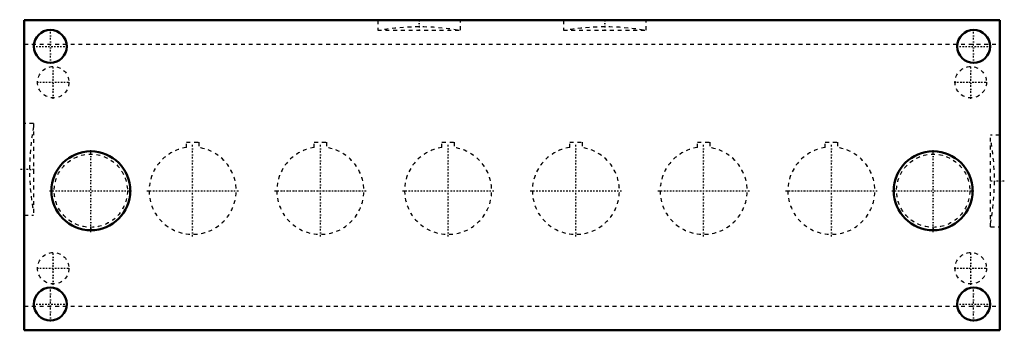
# Model space of a CAD drawing. Header units: millimetres. Extents: x -127 to 127, y -40 to 40.
import ezdxf

# ---------------------------------------------------------------- set-up
doc = ezdxf.new("R2010")
doc.units = ezdxf.units.MM
doc.linetypes.add('Center', pattern=[1.5, 0.45, -0.5, 0.05, -0.5])
doc.linetypes.add('Dashed', pattern=[2, 1, -1])
for name, color, linetype, lineweight in [('AM_0', 7, 'Continuous', 30), ('AM_3', 7, 'Dashed', 5), ('AM_7', 7, 'Center', 5)]:
    doc.layers.add(name, color=color, linetype=linetype, lineweight=lineweight)

msp = doc.modelspace()

# ---------------------------------------------------------------- linework, layer by layer
at = {"layer": 'AM_0', "color": 7, "linetype": 'Continuous', "lineweight": 50}
for p, q in [((-126, -40), (-126, 40)), ((-126, 40), (126, 40)), ((126, -40), (126, 40)), ((-126, -40), (126, -40))]:
    msp.add_line(p, q, dxfattribs=at)
for centre, radius in [((-119.25, 33.25), 4.25), ((119.25, 33.25), 4.25), ((-108.8, -4), 10.18), ((108.8, -4), 10.18), ((-119.25, -33.25), 4.25), ((119.25, -33.25), 4.25)]:
    msp.add_circle(centre, radius, dxfattribs=at)
at = {"layer": 'AM_3', "color": 6, "linetype": 'Dashed', "lineweight": 25}
for p, q in [((-34.69, 40), (-34.69, 37.44)), ((-13.31, 37.44), (-13.31, 40)), ((13.31, 40), (13.31, 37.44)), ((34.69, 37.44), (34.69, 40)), ((-34.69, 37.44), (-13.31, 37.44)), ((13.31, 37.44), (34.69, 37.44)), ((-126, 33.81), (126, 33.81)), ((-123.61, 13.33), (-126, 13.33)), ((-123.61, 13.33), (-123.61, -10.34)), ((126, 10.34), (123.61, 10.34)), ((123.61, -13.33), (123.61, 10.34)), ((-84.1, 8.5), (-80.9, 8.5)), ((-84.1, 7.14), (-84.1, 8.5)), ((-80.9, 8.5), (-80.9, 7.14)), ((-51.1, 8.5), (-47.9, 8.5)), ((-51.1, 7.14), (-51.1, 8.5)), ((-47.9, 8.5), (-47.9, 7.14)), ((-18.1, 8.5), (-14.9, 8.5)), ((-18.1, 7.14), (-18.1, 8.5)), ((-14.9, 8.5), (-14.9, 7.14)), ((14.9, 8.5), (18.1, 8.5)), ((14.9, 7.14), (14.9, 8.5)), ((18.1, 8.5), (18.1, 7.14)), ((47.9, 8.5), (51.1, 8.5)), ((47.9, 7.14), (47.9, 8.5)), ((51.1, 8.5), (51.1, 7.14)), ((80.9, 8.5), (84.1, 8.5)), ((80.9, 7.14), (80.9, 8.5)), ((84.1, 8.5), (84.1, 7.14)), ((-126, -10.34), (-123.61, -10.34)), ((123.61, -13.33), (126, -13.33)), ((-126, -33.81), (126, -33.81))]:
    msp.add_line(p, q, dxfattribs=at)
for centre, radius in [((-118.5, 24), 4.05), ((118.5, 24), 4.05), ((-108.8, -4), 9.45), ((108.8, -4), 9.45), ((-118.5, -24), 4.05), ((118.5, -24), 4.05)]:
    msp.add_circle(centre, radius, dxfattribs=at)
for centre, radius, start, end in [((-24, -21.72), 60, 80.4496, 99.5504), ((24, -21.72), 60, 80.4496, 99.5504), ((-64.63, 1.5), 60, 169.4363, 190.5637), ((64.63, -1.5), 60, 349.4363, 10.5637), ((-82.5, -4), 11.25, 98.1765, 81.8235), ((-49.5, -4), 11.25, 98.1765, 81.8235), ((-16.5, -4), 11.25, 98.1765, 81.8235), ((16.5, -4), 11.25, 98.1765, 81.8235), ((49.5, -4), 11.25, 98.1765, 81.8235), ((82.5, -4), 11.25, 98.1765, 81.8235)]:
    msp.add_arc(centre, radius, start, end, dxfattribs=at)
at = {"layer": 'AM_7', "color": 4, "linetype": 'Center', "lineweight": 25}
for p, q in [((-24, 40.13), (-24, 37.32)), ((24, 40.13), (24, 37.32)), ((-119.25, 28.79), (-119.25, 37.71)), ((119.25, 28.79), (119.25, 37.71)), ((-123.71, 33.25), (-114.79, 33.25)), ((114.79, 33.25), (123.71, 33.25)), ((-118.5, 19.75), (-118.5, 28.25)), ((118.5, 19.75), (118.5, 28.25)), ((-122.75, 24), (-114.25, 24)), ((114.25, 24), (122.75, 24)), ((-82.5, -15.81), (-82.5, 7.81)), ((-49.5, -15.81), (-49.5, 7.81)), ((-16.5, -15.81), (-16.5, 7.81)), ((16.5, -15.81), (16.5, 7.81)), ((49.5, -15.81), (49.5, 7.81)), ((82.5, -15.81), (82.5, 7.81)), ((-108.8, -14.69), (-108.8, 6.69)), ((108.8, -14.69), (108.8, 6.69)), ((-123.44, 1.5), (-127.17, 1.5)), ((127.17, -1.5), (123.44, -1.5)), ((-119.49, -4), (-98.11, -4)), ((-94.31, -4), (-70.69, -4)), ((-61.31, -4), (-37.69, -4)), ((-28.31, -4), (-4.69, -4)), ((4.69, -4), (28.31, -4)), ((37.69, -4), (61.31, -4)), ((70.69, -4), (94.31, -4)), ((98.11, -4), (119.49, -4)), ((-118.5, -28.25), (-118.5, -19.75)), ((118.5, -28.25), (118.5, -19.75)), ((-122.75, -24), (-114.25, -24)), ((114.25, -24), (122.75, -24)), ((-119.25, -37.71), (-119.25, -28.79)), ((119.25, -37.71), (119.25, -28.79)), ((-123.71, -33.25), (-114.79, -33.25)), ((114.79, -33.25), (123.71, -33.25))]:
    msp.add_line(p, q, dxfattribs=at)

doc.saveas('drawing.dxf')
